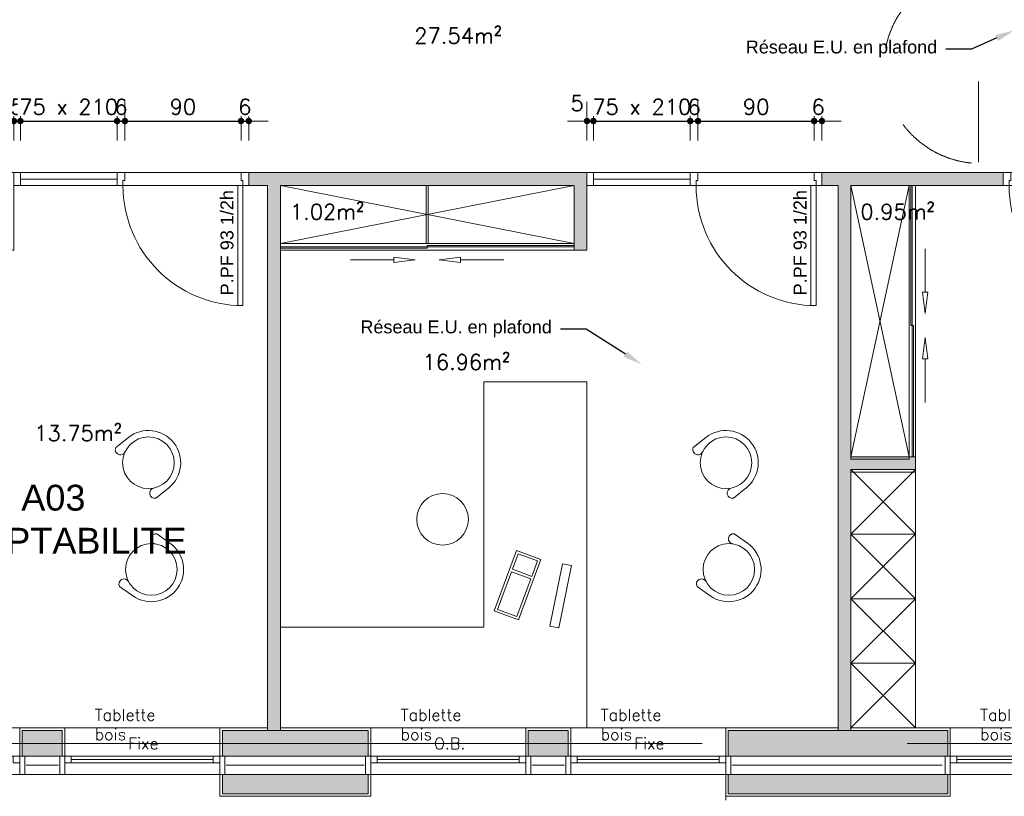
# Model space of a CAD drawing. Header units: metres. Extents: x -27451 to 793200, y -12566 to 75286.
# Tile 17 of 27: x 57869 to 65497, y 17114 to 23129. Entities that reach past the tile are written whole.
import ezdxf
from ezdxf import colors
from ezdxf.entities.mleader import LeaderData, LeaderLine
from ezdxf.math import Vec2, Vec3

# ---------------------------------------------------------------- set-up
doc = ezdxf.new("R2010")
doc.units = ezdxf.units.M
doc.header["$LTSCALE"] = 50
doc.linetypes.add('AXES', pattern=[50.8, 31.75, -6.35, 6.35, -6.35])
doc.linetypes.add('PLURIELLE', pattern=[0.5, 0.25, -0.25])
doc.layers.get('0').update_dxf_attribs({"lineweight": 0})
doc.layers.get('DefPoints').update_dxf_attribs({"lineweight": 0})
for name, color, linetype, lineweight in [('D-CLDIST', 3, 'Continuous', 0), ('D-CLDOUB', 2, 'Continuous', 0), ('D-ISOLAT', 104, 'Continuous', 0), ('E-MOBIL', 43, 'Continuous', 0), ('H-CLOISON', 20, 'Continuous', 0), ('H-PAROIS', 9, 'Continuous', 0), ('O-MENUISEXT', 1, 'Continuous', 0), ('O-MENUISINT', 6, 'Continuous', 0), ('P-PLAF. PLACO', 60, 'Continuous', 0), ('R-COT50', 7, 'Continuous', 0), ('R-TEXTE1', 7, 'Continuous', 0), ('R-TEXTE2', 1, 'Continuous', 0), ('S-AXESTR', 1, 'AXES', 0), ('S-ELTVUS', 195, 'Continuous', 0), ('S-MACON', 4, 'Continuous', 0), ('T-TEXTE SURFACE', 31, 'Continuous', 0), ('V-ENDUIT', 3, 'Continuous', 0)]:
    doc.layers.add(name, color=color, linetype=linetype, lineweight=lineweight)
doc.layers.add('R-ACCESSIBILITE PMR', color=7, linetype='Continuous', lineweight=0, true_color=0x8f23b3)
doc.layers.add('SU-SURHAB', color=21, linetype='Continuous', lineweight=0, plot=False)
doc.styles.add('AAP Fort', font='swiss.ttf')
doc.styles.add('Cotation', font='Romans.shx')
doc.linetypes.add('ISOLATION', pattern='A,0.00254,-2.54,[134,ltypeshp.shx,S=2.54,R=0,X=-2.54,Y=0],-5.08,[134,ltypeshp.shx,S=2.54,R=180,X=2.54,Y=0],-2.54', length=10.16254)
doc.dimstyles.new('COT50', dxfattribs={"dimscale": 0, "dimtxt": 120, "dimasz": 10, "dimexe": 1.25, "dimexo": 0.625, "dimgap": 50, "dimtad": 1, "dimdec": 1, "dimlfac": 0.1, "dimrnd": 0.5, "dimdsep": 46, "dimtxsty": 'Cotation', "dimblk1": 'POINTCOT', "dimblk2": 'POINTCOT', "dimsah": 1, "dimcen": 150, "dimse1": 1, "dimse2": 1, "dimadec": 0, "dimazin": 0, "dimtfac": 1, "dimtdec": 1, "dimtix": 1, "dimtmove": 2, "dimatfit": 3, "dimldrblk": 'POINTCOT', "dimfxl": 1, "dimtfill": 1, "dimtolj": 1, "dimarcsym": 0})

# ---------------------------------------------------------------- blocks, each defined once
blk = doc.blocks.new('Pint_Cloison10_93')
for points in [[(-8.5, 0), (-4.5, 0), (-4.5, 93), (-8.5, 93)], [(-96, -10), (-102, -10), (-102, 0), (-97.5, 0), (-97.5, -4), (-96, -4)]]:
    blk.add_lwpolyline(points, close=True)
blk.add_lwpolyline([(0, -10), (-6, -10), (-6, -4), (-4.5, -4), (-4.5, 0), (0, 0), (0, -10)])
at = {"ltscale": 25}
blk.add_arc((-4.5, 0), 93, 90, 180, dxfattribs=at)
blk = doc.blocks.new('D-FLECH3')
for p, q in [((-50.14, 0), (-33.63, 2.07)), ((-33.63, -2.07), (-50.14, 0)), ((-33.63, 2.07), (-33.63, -2.07)), ((0, 0), (-33.63, 0))]:
    blk.add_line(p, q)
blk = doc.blocks.new('POINTCOT')
for p, q in [((0, 15), (0, -15)), ((-15, 0), (15, 0))]:
    blk.add_line(p, q)
at = {"const_width": 2.5}
blk.add_lwpolyline([(-1.25, 0, 1), (1.25, 0, 1)], format="xyb", close=True, dxfattribs=at)
blk = doc.blocks.new('*D720')
at = {"layer": 'DefPoints', "color": 0, "transparency": 16777216}
for p in [(57824.1, 21944.3), (57874.1, 21944.3)]:
    blk.add_point(p, dxfattribs=at)
at = {"layer": 'R-COT50', "color": 0, "lineweight": -2, "transparency": 16777216}
for p, q in [((57814.1, 22343.7), (57804.1, 22343.7)), ((57824.1, 22343.7), (57874.1, 22343.7)), ((57884.1, 22343.7), (57894.1, 22343.7))]:
    blk.add_line(p, q, dxfattribs=at)
at = {"layer": 'R-COT50', "color": 0, "lineweight": -2, "transparency": 16777216, "xscale": 10, "yscale": 10, "zscale": 10}
blk.add_blockref('POINTCOT', (57824.1, 22343.7), dxfattribs=at)
at = {"layer": 'R-COT50', "color": 0, "lineweight": -2, "transparency": 16777216, "xscale": 10, "yscale": 10, "zscale": 10, "rotation": 180}
blk.add_blockref('POINTCOT', (57874.1, 22343.7), dxfattribs=at)
at = {"layer": 'R-COT50', "color": 0, "transparency": 16777216, "insert": (57849.1, 22453.7), "char_height": 120, "attachment_point": 5, "style": 'Cotation', "bg_fill": 3, "box_fill_scale": 1.1, "bg_fill_color": 256, "bg_fill_true_color": 13158600, "bg_fill_transparency": 0}
blk.add_mtext('\\A1;5', dxfattribs=at)
at = {"layer": 'DefPoints', "color": 0, "transparency": 16777216}
blk.add_point((57874.1, 22343.7), dxfattribs=at)
blk = doc.blocks.new('*D721')
at = {"layer": 'DefPoints', "color": 0, "transparency": 16777216}
for p in [(58624.1, 22343.7), (57874.1, 21944.3), (58624.1, 21944.3)]:
    blk.add_point(p, dxfattribs=at)
at = {"layer": 'R-COT50', "color": 0, "lineweight": -2, "transparency": 16777216}
for p, q in [((57864.1, 22343.7), (57854.1, 22343.7)), ((57874.1, 22343.7), (58624.1, 22343.7)), ((58634.1, 22343.7), (58644.1, 22343.7))]:
    blk.add_line(p, q, dxfattribs=at)
at = {"layer": 'R-COT50', "color": 0, "lineweight": -2, "transparency": 16777216, "xscale": 10, "yscale": 10, "zscale": 10}
blk.add_blockref('POINTCOT', (57874.1, 22343.7), dxfattribs=at)
at = {"layer": 'R-COT50', "color": 0, "lineweight": -2, "transparency": 16777216, "xscale": 10, "yscale": 10, "zscale": 10, "rotation": 180}
blk.add_blockref('POINTCOT', (58624.1, 22343.7), dxfattribs=at)
at = {"layer": 'R-COT50', "color": 0, "transparency": 16777216, "insert": (58249.1, 22453.7), "char_height": 120, "attachment_point": 5, "style": 'Cotation', "bg_fill": 3, "box_fill_scale": 1.1, "bg_fill_color": 256, "bg_fill_true_color": 13158600, "bg_fill_transparency": 0}
blk.add_mtext('\\A1;75 x 210', dxfattribs=at)
blk = doc.blocks.new('*D722')
at = {"layer": 'DefPoints', "color": 0, "transparency": 16777216}
for p in [(58624.1, 21944.3), (58684.1, 21944.3)]:
    blk.add_point(p, dxfattribs=at)
at = {"layer": 'R-COT50', "color": 0, "lineweight": -2, "transparency": 16777216}
for p, q in [((58614.1, 22343.7), (58604.1, 22343.7)), ((58624.1, 22343.7), (58684.1, 22343.7)), ((58694.1, 22343.7), (58704.1, 22343.7))]:
    blk.add_line(p, q, dxfattribs=at)
at = {"layer": 'R-COT50', "color": 0, "lineweight": -2, "transparency": 16777216, "xscale": 10, "yscale": 10, "zscale": 10}
blk.add_blockref('POINTCOT', (58624.1, 22343.7), dxfattribs=at)
at = {"layer": 'R-COT50', "color": 0, "lineweight": -2, "transparency": 16777216, "xscale": 10, "yscale": 10, "zscale": 10, "rotation": 180}
blk.add_blockref('POINTCOT', (58684.1, 22343.7), dxfattribs=at)
at = {"layer": 'R-COT50', "color": 0, "transparency": 16777216, "insert": (58654.1, 22453.7), "char_height": 120, "attachment_point": 5, "style": 'Cotation', "bg_fill": 3, "box_fill_scale": 1.1, "bg_fill_color": 256, "bg_fill_true_color": 13158600, "bg_fill_transparency": 0}
blk.add_mtext('\\A1;6', dxfattribs=at)
at = {"layer": 'DefPoints', "color": 0, "transparency": 16777216}
blk.add_point((58684.1, 22343.7), dxfattribs=at)
blk = doc.blocks.new('*D723')
at = {"layer": 'DefPoints', "color": 0, "transparency": 16777216}
for p in [(59584.1, 22343.7), (58684.1, 21944.3), (59584.1, 21944.3)]:
    blk.add_point(p, dxfattribs=at)
at = {"layer": 'R-COT50', "color": 0, "lineweight": -2, "transparency": 16777216}
blk.add_line((58694.1, 22343.7), (59574.1, 22343.7), dxfattribs=at)
at = {"layer": 'R-COT50', "color": 0, "lineweight": -2, "transparency": 16777216, "xscale": 10, "yscale": 10, "zscale": 10, "rotation": 180}
blk.add_blockref('POINTCOT', (58684.1, 22343.7), dxfattribs=at)
at = {"layer": 'R-COT50', "color": 0, "lineweight": -2, "transparency": 16777216, "xscale": 10, "yscale": 10, "zscale": 10}
blk.add_blockref('POINTCOT', (59584.1, 22343.7), dxfattribs=at)
at = {"layer": 'R-COT50', "color": 0, "transparency": 16777216, "insert": (59134.1, 22453.7), "char_height": 120, "attachment_point": 5, "style": 'Cotation', "bg_fill": 3, "box_fill_scale": 1.1, "bg_fill_color": 256, "bg_fill_true_color": 13158600, "bg_fill_transparency": 0}
blk.add_mtext('\\A1;90', dxfattribs=at)
blk = doc.blocks.new('*D724')
at = {"layer": 'DefPoints', "color": 0, "transparency": 16777216}
for p in [(59584.1, 21944.3), (59644.1, 21944.3)]:
    blk.add_point(p, dxfattribs=at)
at = {"layer": 'R-COT50', "color": 0, "lineweight": -2, "transparency": 16777216}
for p, q in [((59574.1, 22343.7), (59564.1, 22343.7)), ((59584.1, 22343.7), (59644.1, 22343.7)), ((59654.1, 22343.7), (59664.1, 22343.7))]:
    blk.add_line(p, q, dxfattribs=at)
at = {"layer": 'R-COT50', "color": 0, "lineweight": -2, "transparency": 16777216, "xscale": 10, "yscale": 10, "zscale": 10}
blk.add_blockref('POINTCOT', (59584.1, 22343.7), dxfattribs=at)
at = {"layer": 'R-COT50', "color": 0, "lineweight": -2, "transparency": 16777216, "xscale": 10, "yscale": 10, "zscale": 10, "rotation": 180}
blk.add_blockref('POINTCOT', (59644.1, 22343.7), dxfattribs=at)
at = {"layer": 'R-COT50', "color": 0, "transparency": 16777216, "insert": (59614.1, 22453.7), "char_height": 120, "attachment_point": 5, "style": 'Cotation', "bg_fill": 3, "box_fill_scale": 1.1, "bg_fill_color": 256, "bg_fill_true_color": 13158600, "bg_fill_transparency": 0}
blk.add_mtext('\\A1;6', dxfattribs=at)
at = {"layer": 'DefPoints', "color": 0, "transparency": 16777216}
blk.add_point((59644.1, 22343.7), dxfattribs=at)
blk = doc.blocks.new('*D725')
at = {"layer": 'DefPoints', "color": 0, "transparency": 16777216}
for p in [(62314.1, 22343.7), (62264.1, 21944.3), (62314.1, 21944.3)]:
    blk.add_point(p, dxfattribs=at)
at = {"layer": 'R-COT50', "color": 0, "lineweight": -2, "transparency": 16777216}
for p, q in [((62254.1, 22343.7), (62244.1, 22343.7)), ((62264.1, 22343.7), (62314.1, 22343.7)), ((62324.1, 22343.7), (62334.1, 22343.7))]:
    blk.add_line(p, q, dxfattribs=at)
at = {"layer": 'R-COT50', "color": 0, "transparency": 16777216, "insert": (62187.5, 22481.9), "char_height": 120, "attachment_point": 5, "style": 'Cotation', "bg_fill": 3, "box_fill_scale": 1.1, "bg_fill_color": 256, "bg_fill_true_color": 13158600, "bg_fill_transparency": 0}
blk.add_mtext('\\A1;5', dxfattribs=at)
at = {"layer": 'R-COT50', "color": 0, "lineweight": -2, "transparency": 16777216, "xscale": 10, "yscale": 10, "zscale": 10}
blk.add_blockref('POINTCOT', (62264.1, 22343.7), dxfattribs=at)
at = {"layer": 'R-COT50', "color": 0, "lineweight": -2, "transparency": 16777216, "xscale": 10, "yscale": 10, "zscale": 10, "rotation": 180}
blk.add_blockref('POINTCOT', (62314.1, 22343.7), dxfattribs=at)
blk = doc.blocks.new('*D726')
at = {"layer": 'DefPoints', "color": 0, "transparency": 16777216}
for p in [(63064.1, 22343.7), (62314.1, 21944.3), (63064.1, 21944.3)]:
    blk.add_point(p, dxfattribs=at)
at = {"layer": 'R-COT50', "color": 0, "lineweight": -2, "transparency": 16777216}
for p, q in [((62304.1, 22343.7), (62294.1, 22343.7)), ((62314.1, 22343.7), (63064.1, 22343.7)), ((63074.1, 22343.7), (63084.1, 22343.7))]:
    blk.add_line(p, q, dxfattribs=at)
at = {"layer": 'R-COT50', "color": 0, "lineweight": -2, "transparency": 16777216, "xscale": 10, "yscale": 10, "zscale": 10}
blk.add_blockref('POINTCOT', (62314.1, 22343.7), dxfattribs=at)
at = {"layer": 'R-COT50', "color": 0, "lineweight": -2, "transparency": 16777216, "xscale": 10, "yscale": 10, "zscale": 10, "rotation": 180}
blk.add_blockref('POINTCOT', (63064.1, 22343.7), dxfattribs=at)
at = {"layer": 'R-COT50', "color": 0, "transparency": 16777216, "insert": (62689.1, 22453.7), "char_height": 120, "attachment_point": 5, "style": 'Cotation', "bg_fill": 3, "box_fill_scale": 1.1, "bg_fill_color": 256, "bg_fill_true_color": 13158600, "bg_fill_transparency": 0}
blk.add_mtext('\\A1;75 x 210', dxfattribs=at)
blk = doc.blocks.new('*D727')
at = {"layer": 'DefPoints', "color": 0, "transparency": 16777216}
for p in [(63064.1, 21944.3), (63124.1, 21944.3)]:
    blk.add_point(p, dxfattribs=at)
at = {"layer": 'R-COT50', "color": 0, "lineweight": -2, "transparency": 16777216}
for p, q in [((63054.1, 22343.7), (63044.1, 22343.7)), ((63064.1, 22343.7), (63124.1, 22343.7)), ((63134.1, 22343.7), (63144.1, 22343.7))]:
    blk.add_line(p, q, dxfattribs=at)
at = {"layer": 'R-COT50', "color": 0, "lineweight": -2, "transparency": 16777216, "xscale": 10, "yscale": 10, "zscale": 10}
blk.add_blockref('POINTCOT', (63064.1, 22343.7), dxfattribs=at)
at = {"layer": 'R-COT50', "color": 0, "lineweight": -2, "transparency": 16777216, "xscale": 10, "yscale": 10, "zscale": 10, "rotation": 180}
blk.add_blockref('POINTCOT', (63124.1, 22343.7), dxfattribs=at)
at = {"layer": 'R-COT50', "color": 0, "transparency": 16777216, "insert": (63094.1, 22453.7), "char_height": 120, "attachment_point": 5, "style": 'Cotation', "bg_fill": 3, "box_fill_scale": 1.1, "bg_fill_color": 256, "bg_fill_true_color": 13158600, "bg_fill_transparency": 0}
blk.add_mtext('\\A1;6', dxfattribs=at)
at = {"layer": 'DefPoints', "color": 0, "transparency": 16777216}
blk.add_point((63124.1, 22343.7), dxfattribs=at)
blk = doc.blocks.new('*D728')
at = {"layer": 'DefPoints', "color": 0, "transparency": 16777216}
for p in [(64024.1, 22343.7), (63124.1, 21944.3), (64024.1, 21944.3)]:
    blk.add_point(p, dxfattribs=at)
at = {"layer": 'R-COT50', "color": 0, "lineweight": -2, "transparency": 16777216}
blk.add_line((63134.1, 22343.7), (64014.1, 22343.7), dxfattribs=at)
at = {"layer": 'R-COT50', "color": 0, "lineweight": -2, "transparency": 16777216, "xscale": 10, "yscale": 10, "zscale": 10, "rotation": 180}
blk.add_blockref('POINTCOT', (63124.1, 22343.7), dxfattribs=at)
at = {"layer": 'R-COT50', "color": 0, "lineweight": -2, "transparency": 16777216, "xscale": 10, "yscale": 10, "zscale": 10}
blk.add_blockref('POINTCOT', (64024.1, 22343.7), dxfattribs=at)
at = {"layer": 'R-COT50', "color": 0, "transparency": 16777216, "insert": (63574.1, 22453.7), "char_height": 120, "attachment_point": 5, "style": 'Cotation', "bg_fill": 3, "box_fill_scale": 1.1, "bg_fill_color": 256, "bg_fill_true_color": 13158600, "bg_fill_transparency": 0}
blk.add_mtext('\\A1;90', dxfattribs=at)
blk = doc.blocks.new('*D729')
at = {"layer": 'DefPoints', "color": 0, "transparency": 16777216}
for p in [(64024.1, 21944.3), (64084.1, 21944.3)]:
    blk.add_point(p, dxfattribs=at)
at = {"layer": 'R-COT50', "color": 0, "lineweight": -2, "transparency": 16777216}
for p, q in [((64014.1, 22343.7), (64004.1, 22343.7)), ((64024.1, 22343.7), (64084.1, 22343.7)), ((64094.1, 22343.7), (64104.1, 22343.7))]:
    blk.add_line(p, q, dxfattribs=at)
at = {"layer": 'R-COT50', "color": 0, "lineweight": -2, "transparency": 16777216, "xscale": 10, "yscale": 10, "zscale": 10}
blk.add_blockref('POINTCOT', (64024.1, 22343.7), dxfattribs=at)
at = {"layer": 'R-COT50', "color": 0, "lineweight": -2, "transparency": 16777216, "xscale": 10, "yscale": 10, "zscale": 10, "rotation": 180}
blk.add_blockref('POINTCOT', (64084.1, 22343.7), dxfattribs=at)
at = {"layer": 'R-COT50', "color": 0, "transparency": 16777216, "insert": (64054.1, 22453.7), "char_height": 120, "attachment_point": 5, "style": 'Cotation', "bg_fill": 3, "box_fill_scale": 1.1, "bg_fill_color": 256, "bg_fill_true_color": 13158600, "bg_fill_transparency": 0}
blk.add_mtext('\\A1;6', dxfattribs=at)
at = {"layer": 'DefPoints', "color": 0, "transparency": 16777216}
blk.add_point((64084.1, 22343.7), dxfattribs=at)

msp = doc.modelspace()

# ---------------------------------------------------------------- hatches: boundary and pattern name
at = {"layer": 'H-CLOISON'}
h = msp.add_hatch(color=256, dxfattribs=at)
h.paths.add_polyline_path([(59789.13, 17624.27), (59889.13, 17624.27), (59889.13, 21844.27), (59789.13, 21844.27)])
h.paths.add_polyline_path([(62164.13, 21344.27), (62264.13, 21344.27), (62264.13, 21844.27), (62164.13, 21844.27)])
h.paths.add_polyline_path([(62264.13, 21844.27), (62264.13, 21944.27), (59644.13, 21944.27), (59644.13, 21844.27)])
msp.add_hatch(color=256, dxfattribs=at).paths.add_polyline_path([(64084.13, 21844.27), (64084.13, 21944.27), (65489.13, 21944.27), (65489.13, 21844.27)])
h = msp.add_hatch(color=256, dxfattribs=at)
h.paths.add_polyline_path([(64309.13, 21864.27), (64209.13, 21864.27), (64209.13, 17624.27), (64309.13, 17624.27)])
h.paths.add_polyline_path([(64309.13, 19744.27), (64309.13, 19644.27), (64809.13, 19644.27), (64809.13, 19744.27)])
at = {"layer": 'H-PAROIS', "true_color": 0x002f5f}
h = msp.add_hatch(color=158, dxfattribs=at)
h.dxf.hatch_style = 1
h.paths.add_polyline_path([(57889.13, 17624.27), (57889.13, 17424.27), (58199.13, 17424.27), (58199.13, 17624.27)])
h = msp.add_hatch(color=158, dxfattribs=at)
h.dxf.hatch_style = 1
h.paths.add_polyline_path([(59439.13, 17624.27), (59439.13, 17424.27), (60569.13, 17424.27), (60569.13, 17624.27)])
h = msp.add_hatch(color=158, dxfattribs=at)
h.dxf.hatch_style = 1
h.paths.add_polyline_path([(61809.13, 17624.27), (61809.13, 17424.27), (62119.13, 17424.27), (62119.13, 17624.27)])
h = msp.add_hatch(color=158, dxfattribs=at)
h.dxf.hatch_style = 1
h.paths.add_polyline_path([(65059.13, 17424.27), (65059.13, 17624.27), (63359.13, 17624.27), (63359.13, 17424.27)])
h = msp.add_hatch(color=158, dxfattribs=at)
h.dxf.hatch_style = 1
h.paths.add_polyline_path([(60569.13, 17134.27), (60569.13, 17284.27), (59439.13, 17284.27), (59439.13, 17134.27)])
h = msp.add_hatch(color=158, dxfattribs=at)
h.dxf.hatch_style = 1
h.paths.add_polyline_path([(63359.13, 17284.27), (63359.13, 17134.27), (65059.13, 17134.27), (65059.13, 17284.27)])

# ---------------------------------------------------------------- linework, layer by layer
at = {"layer": 'D-CLDIST'}
for p, q in [((59644.13, 21944.27), (62264.13, 21944.27)), ((62264.13, 21344.27), (62264.13, 21944.27)), ((59644.13, 21844.27), (59789.13, 21844.27)), ((59789.13, 17624.27), (59789.13, 21844.27)), ((59889.13, 21844.27), (62164.13, 21844.27)), ((59889.13, 17624.27), (59889.13, 21844.27)), ((62164.13, 21344.27), (62164.13, 21844.27)), ((64209.13, 17624.27), (64209.13, 21844.27)), ((64309.13, 19744.27), (64309.13, 21844.27)), ((62164.13, 21344.27), (62264.13, 21344.27)), ((64809.13, 19744.27), (64309.13, 19744.27)), ((64809.13, 19744.27), (64809.13, 19644.27)), ((64309.13, 17624.27), (64309.13, 19644.27)), ((64809.13, 19644.27), (64309.13, 19644.27))]:
    msp.add_line(p, q, dxfattribs=at)
for points in [[(64084.13, 21844.27), (64084.13, 21944.27), (65489.13, 21944.27), (65489.13, 21844.27), (64309.13, 21844.27)], [(64209.13, 21844.27), (64084.13, 21844.27)]]:
    msp.add_lwpolyline(points, dxfattribs=at)
at = {"layer": 'D-CLDOUB'}
for p, q in [((57869.13, 17644.27), (57869.13, 17424.27)), ((57869.13, 17644.27), (58219.13, 17644.27)), ((58219.13, 17644.27), (58219.13, 17424.27)), ((59419.13, 17644.27), (59789.13, 17644.27)), ((59419.13, 17644.27), (59419.13, 17424.27)), ((59889.13, 17644.27), (60589.13, 17644.27)), ((60589.13, 17644.27), (60589.13, 17424.27)), ((61789.13, 17644.27), (62139.13, 17644.27)), ((61789.13, 17424.27), (61789.13, 17644.27)), ((62139.13, 17644.27), (62139.13, 17424.27)), ((63339.13, 17644.27), (64209.13, 17644.27)), ((63339.13, 17424.27), (63339.13, 17644.27)), ((64309.13, 17644.27), (65079.13, 17644.27)), ((65079.13, 17644.27), (65079.13, 17424.27))]:
    msp.add_line(p, q, dxfattribs=at)
at = {"layer": 'D-ISOLAT', "color": 32, "linetype": 'ISOLATION'}
for p, q in [((57919.13, 17354.27), (58169.13, 17354.27)), ((59469.13, 17354.27), (60539.13, 17354.27)), ((61839.13, 17354.27), (62089.13, 17354.27)), ((63389.13, 17354.27), (65015.33, 17354.27))]:
    msp.add_line(p, q, dxfattribs=at)
at = {"layer": 'E-MOBIL'}
for p, q in [((61464.13, 20324.27), (61464.13, 18424.27)), ((62264.13, 20324.27), (61464.13, 20324.27)), ((62264.13, 17644.27), (62264.13, 20324.27)), ((58711.56, 19893.14), (58613.53, 19815.58)), ((63185.87, 19893.14), (63087.84, 19815.58)), ((59021.79, 19501.02), (58923.76, 19423.46)), ((63496.1, 19501.02), (63398.07, 19423.46)), ((59033.19, 19075.15), (58931.15, 19147.35)), ((63507.5, 19075.15), (63405.46, 19147.35)), ((58744.39, 18666.99), (58642.35, 18739.19)), ((63218.7, 18666.99), (63116.66, 18739.19)), ((61464.13, 18424.27), (59889.13, 18424.27))]:
    msp.add_line(p, q, dxfattribs=at)
msp.add_lwpolyline([(61732.97, 18480.25), (61906.85, 18949.04), (61719.33, 19018.59), (61545.45, 18549.8), (61732.97, 18480.25)], dxfattribs=at)
for points in [[(61836.41, 18816.65), (61881.14, 18937.25), (61731.13, 18992.89), (61686.4, 18872.29)], [(61721.17, 18505.96), (61829.46, 18797.9), (61679.44, 18853.54), (61571.16, 18561.6)], [(62143.42, 18901.08), (62045.42, 18417.84), (61976.41, 18431.83), (62074.42, 18915.07)]]:
    msp.add_lwpolyline(points, close=True, dxfattribs=at)
for centre in [(58866.68, 19697.08), (63340.99, 19697.08), (61145.07, 19259.34), (58888.79, 18871.07), (63363.1, 18871.07)]:
    msp.add_circle(centre, 200, dxfattribs=at)
for centre, radius, start, end in [((58866.68, 19697.08), 250, 308.349612, 128.349612), ((63340.99, 19697.08), 250, 308.349612, 128.349612), ((58649.54, 19798.73), 39.75, 154.914663, 334.914663), ((63123.85, 19798.73), 39.75, 154.914663, 334.914663), ((58915.64, 19462.38), 39.75, 101.78456, 281.78456), ((63389.95, 19462.38), 39.75, 101.78456, 281.78456), ((58925.13, 19108.05), 39.75, 81.282872, 261.282872), ((63399.44, 19108.05), 39.75, 81.282872, 261.282872), ((58888.79, 18871.07), 250, 234.71782, 54.71782), ((63363.1, 18871.07), 250, 234.71782, 54.71782), ((58677.4, 18757.95), 39.75, 28.152769, 208.152769), ((63151.71, 18757.95), 39.75, 28.152769, 208.152769)]:
    msp.add_arc(centre, radius, start, end, dxfattribs=at)
at = {"layer": 'O-MENUISEXT'}
for p, q in [((58269.13, 17399.27), (59369.13, 17399.27)), ((60589.13, 17424.27), (61789.13, 17424.27)), ((60639.13, 17399.27), (61739.13, 17399.27)), ((62139.13, 17424.27), (63339.13, 17424.27)), ((62189.13, 17399.27), (63289.13, 17399.27)), ((65129.13, 17399.27), (66229.13, 17399.27)), ((58219.13, 17374.27), (59419.13, 17374.27)), ((60589.13, 17374.27), (61789.13, 17374.27)), ((62139.13, 17374.27), (63339.13, 17374.27)), ((65079.13, 17374.27), (66279.13, 17374.27)), ((57869.13, 17284.27), (58219.13, 17284.27)), ((61829.13, 17284.27), (62099.13, 17284.27))]:
    msp.add_line(p, q, dxfattribs=at)
for points in [[(56639.13, 17284.27), (57909.13, 17284.27), (57909.13, 17424.27), (56639.13, 17424.27)], [(57869.13, 17374.27), (57819.13, 17374.27), (57819.13, 17424.27), (57869.13, 17424.27)], [(57869.13, 17284.27), (57869.13, 17424.27), (57909.13, 17424.27), (57909.13, 17284.27)], [(58179.13, 17284.27), (58179.13, 17424.27), (58219.13, 17424.27), (58219.13, 17284.27)], [(58179.13, 17284.27), (59459.13, 17284.27), (59459.13, 17424.27), (58179.13, 17424.27)], [(58219.13, 17374.27), (58269.13, 17374.27), (58269.13, 17424.27), (58219.13, 17424.27)], [(59419.13, 17374.27), (59369.13, 17374.27), (59369.13, 17424.27), (59419.13, 17424.27)], [(59419.13, 17284.27), (59419.13, 17424.27), (59459.13, 17424.27), (59459.13, 17284.27)], [(60549.13, 17284.27), (60549.13, 17424.27), (60589.13, 17424.27), (60589.13, 17284.27)], [(60549.13, 17284.27), (61829.13, 17284.27), (61829.13, 17424.27), (60549.13, 17424.27)], [(60639.13, 17374.27), (60589.13, 17374.27), (60589.13, 17424.27), (60639.13, 17424.27)], [(61739.13, 17374.27), (61789.13, 17374.27), (61789.13, 17424.27), (61739.13, 17424.27)], [(61789.13, 17284.27), (61789.13, 17424.27), (61829.13, 17424.27), (61829.13, 17284.27)], [(62099.13, 17284.27), (62099.13, 17424.27), (62139.13, 17424.27), (62139.13, 17284.27)], [(62099.13, 17284.27), (63379.13, 17284.27), (63379.13, 17424.27), (62099.13, 17424.27)], [(62189.13, 17374.27), (62139.13, 17374.27), (62139.13, 17424.27), (62189.13, 17424.27)], [(63289.13, 17374.27), (63339.13, 17374.27), (63339.13, 17424.27), (63289.13, 17424.27)], [(63339.13, 17284.27), (63339.13, 17424.27), (63379.13, 17424.27), (63379.13, 17284.27)], [(65039.13, 17284.27), (65039.13, 17424.27), (65079.13, 17424.27), (65079.13, 17284.27)], [(65039.13, 17284.27), (66319.13, 17284.27), (66319.13, 17424.27), (65039.13, 17424.27)], [(65079.13, 17374.27), (65129.13, 17374.27), (65129.13, 17424.27), (65079.13, 17424.27)]]:
    msp.add_lwpolyline(points, close=True, dxfattribs=at)
at = {"layer": 'O-MENUISINT'}
for p, q in [((57874.13, 21944.27), (57874.13, 21844.27)), ((57874.13, 21894.27), (58624.13, 21894.27)), ((62314.13, 21944.27), (62314.13, 21844.27)), ((63064.13, 21894.27), (62314.13, 21894.27)), ((59889.13, 21394.27), (62164.13, 21844.27)), ((62164.13, 21394.27), (59889.13, 21844.27)), ((64309.13, 19744.27), (64759.13, 21844.27)), ((64309.13, 21844.27), (64759.13, 19744.27)), ((64759.13, 19744.27), (64759.13, 21844.27)), ((64809.13, 19744.27), (64809.13, 21844.27)), ((62164.13, 21394.27), (59889.13, 21394.27)), ((62164.13, 21344.27), (59889.13, 21344.27)), ((64309.13, 19644.27), (64809.13, 19144.27)), ((64809.13, 19644.27), (64309.13, 19144.27)), ((64809.13, 19644.27), (64809.13, 17644.27)), ((64809.13, 19144.27), (64309.13, 19144.27)), ((64309.13, 19144.27), (64809.13, 18644.27)), ((64809.13, 19144.27), (64309.13, 18644.27)), ((64809.13, 18644.27), (64309.13, 18644.27)), ((64309.13, 18644.27), (64809.13, 18144.27)), ((64809.13, 18644.27), (64309.13, 18144.27)), ((64809.13, 18144.27), (64309.13, 18144.27)), ((64809.13, 18144.27), (64309.13, 17644.27)), ((64309.13, 18144.27), (64809.13, 17644.27))]:
    msp.add_line(p, q, dxfattribs=at)
for points in [[(57824.13, 21944.27), (58624.13, 21944.27), (58624.13, 21844.27), (57824.13, 21844.27)], [(63064.13, 21944.27), (62264.13, 21944.27), (62264.13, 21844.27), (63064.13, 21844.27)], [(61019.13, 21394.27), (61034.13, 21394.27), (61034.13, 21844.27), (61019.13, 21844.27)], [(64774.13, 20759.27), (64784.13, 20759.27), (64784.13, 21844.27), (64774.13, 21844.27)], [(61026.63, 21369.27), (61026.63, 21359.27), (59889.13, 21359.27), (59889.13, 21369.27)], [(61026.63, 21379.27), (61026.63, 21369.27), (62164.13, 21369.27), (62164.13, 21379.27)], [(64784.13, 20759.27), (64794.13, 20759.27), (64794.13, 19744.27), (64784.13, 19744.27)]]:
    msp.add_lwpolyline(points, close=True, dxfattribs=at)
at = {"layer": 'P-PLAF. PLACO', "color": 253}
for points in [[(59889.13, 21844.27), (62164.13, 21844.27), (62164.13, 21394.27), (59889.13, 21394.27)], [(59889.13, 21394.27), (62164.13, 21394.27), (62164.13, 21844.27), (59889.13, 21844.27)], [(64309.13, 19724.27), (64759.13, 19724.27), (64759.13, 21844.27), (64309.13, 21844.27)]]:
    msp.add_lwpolyline(points, close=True, dxfattribs=at)
at = {"layer": 'R-ACCESSIBILITE PMR', "linetype": 'PLURIELLE', "ltscale": 50}
msp.add_lwpolyline([(67497.16, 23424.27), (67497.16, 22024.27), (65297.16, 22024.27), (65297.16, 23424.27), (67497.16, 23424.27)], dxfattribs=at)
msp.add_circle((65314.12, 22765.07), 750, dxfattribs=at)
at = {"layer": 'S-AXESTR', "ltscale": 5}
msp.add_line((55219.13, 17524.27), (80774.77, 17524.27), dxfattribs=at)
at = {"layer": 'S-ELTVUS'}
for p, q in [((58219.13, 17644.27), (59419.13, 17644.27)), ((61789.13, 17644.27), (60589.13, 17644.27)), ((63339.13, 17644.27), (62139.13, 17644.27)), ((66279.13, 17644.27), (65079.13, 17644.27)), ((63339.13, 17084.27), (63339.13, 17114.27))]:
    msp.add_line(p, q, dxfattribs=at)
at = {"layer": 'S-MACON'}
for p, q in [((57889.13, 17624.27), (57889.13, 17424.27)), ((57889.13, 17624.27), (58199.13, 17624.27)), ((58199.13, 17624.27), (58199.13, 17424.27)), ((59439.13, 17624.27), (60569.13, 17624.27)), ((59439.13, 17624.27), (59439.13, 17424.27)), ((60569.13, 17624.27), (60569.13, 17424.27)), ((61809.13, 17624.27), (62119.13, 17624.27)), ((61809.13, 17424.27), (61809.13, 17624.27)), ((62119.13, 17624.27), (62119.13, 17424.27)), ((63359.13, 17624.27), (65059.13, 17624.27)), ((63359.13, 17424.27), (63359.13, 17624.27)), ((65059.13, 17624.27), (65059.13, 17424.27)), ((57889.13, 17424.27), (58199.13, 17424.27)), ((59439.13, 17424.27), (60569.13, 17424.27)), ((61809.13, 17424.27), (62119.13, 17424.27)), ((63359.13, 17424.27), (65059.13, 17424.27)), ((59439.13, 17284.27), (60569.13, 17284.27)), ((59439.13, 17284.27), (59439.13, 17134.27)), ((60569.13, 17284.27), (60569.13, 17134.27)), ((63359.13, 17284.27), (65059.13, 17284.27)), ((63359.13, 17284.27), (63359.13, 17134.27)), ((65059.13, 17284.27), (65059.13, 17134.27)), ((59439.13, 17134.27), (60569.13, 17134.27)), ((63359.13, 17134.27), (65059.13, 17134.27))]:
    msp.add_line(p, q, dxfattribs=at)
at = {"layer": 'SU-SURHAB'}
for points in [[(56319.13, 21944.27), (68129.13, 21944.27), (68129.13, 23474.27), (65689.13, 23474.27), (64289.13, 23474.27), (59286.16, 23474.27), (58339.06, 27272.84), (56319.13, 27272.84)], [(56339.13, 17644.27), (59789.13, 17644.27), (59789.13, 21844.27), (57824.13, 21844.27), (57824.13, 21344.27), (56339.13, 21344.27)], [(59889.13, 17644.27), (64209.13, 17644.27), (64209.13, 21844.27), (62264.13, 21844.27), (62264.13, 21344.27), (59889.13, 21344.27)], [(59889.13, 21394.27), (62164.13, 21394.27), (62164.13, 21844.27), (59889.13, 21844.27)], [(64309.13, 19724.27), (64759.13, 19724.27), (64759.13, 21844.27), (64309.13, 21844.27)], [(64809.13, 19624.27), (64309.13, 19624.27), (64309.13, 17644.27), (66629.13, 17644.27), (66629.13, 21844.27), (64809.13, 21844.27)]]:
    msp.add_lwpolyline(points, close=True, dxfattribs=at)
at = {"layer": 'V-ENDUIT'}
for p, q in [((59419.13, 17284.27), (59419.13, 17114.27)), ((60589.13, 17284.27), (60589.13, 17114.27)), ((63339.13, 17284.27), (63339.13, 17114.27)), ((65079.13, 17284.27), (65079.13, 17114.27)), ((59419.13, 17114.27), (60589.13, 17114.27)), ((63339.13, 17114.27), (65079.13, 17114.27))]:
    msp.add_line(p, q, dxfattribs=at)

# ---------------------------------------------------------------- block references
at = {"layer": 'O-MENUISINT', "yscale": 10, "zscale": 10}
for name, p, xscale, rotation in [('Pint_Cloison10_93', (59644.13, 21844.27), -10, 180), ('Pint_Cloison10_93', (64084.13, 21844.27), -10, 180), ('Pint_Cloison10_93', (66509.13, 21844.27), -10, 180), ('D-FLECH3', (60432.35, 21269.98), -10, 359.9999999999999), ('D-FLECH3', (64883.42, 21353.56), 10, 90.00000000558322), ('D-FLECH3', (64883.42, 20164.99), -10, 90.00000000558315)]:
    msp.add_blockref(name, p, dxfattribs=dict(at, xscale=xscale, rotation=rotation))
at = {"layer": 'O-MENUISINT', "xscale": 10, "yscale": 10, "zscale": 10}
msp.add_blockref('D-FLECH3', (61620.92, 21269.98), dxfattribs=at)

# ---------------------------------------------------------------- texts
at = {"layer": 'O-MENUISINT', "char_height": 100, "width": 1609.7149, "attachment_point": 5, "rotation": 90, "style": 'AAP Fort'}
for insert in [(59475.7, 21401.56), (63915.7, 21401.56)]:
    msp.add_mtext('\\A1;P.PF 93 1/2h', dxfattribs=dict(at, insert=insert))
at = {"layer": 'R-TEXTE1', "char_height": 90, "attachment_point": 1, "style": 'Cotation'}
for s, insert in [('{\\W1;Tablette bois}', (58450.26, 17789.45)), ('{\\W1;Tablette bois}', (60820.26, 17789.45)), ('{\\W1;Tablette bois}', (62370.26, 17789.45)), ('{\\W1;Tablette bois}', (65310.26, 17789.45)), ('{\\W1;Fixe}', (58709.21, 17568.04)), ('{\\W1;O.B.}', (61079.21, 17568.04)), ('{\\W1;Fixe}', (62629.21, 17568.04))]:
    msp.add_mtext_dynamic_manual_height_columns(s, width=79.3871, gutter_width=12.5, heights=[0], dxfattribs=dict(at, insert=insert))
at = {"layer": 'R-TEXTE2', "char_height": 200, "attachment_point": 4, "style": 'AAP Fort'}
for s, insert, width in [('\\pi630.2;{\\fArial|b0|i0|c0|p34;E01\\P\\pi163.9;ESCALIER}', (19302.8, 21783.65), 1684.1454), ('\\pi2453.4;{\\fArial|b0|i0|c0|p34;P02\\P\\pi2062;REUNION\\P\\pi1262;CONSEIL DE CLASSE}', (42528.51, 20302.64), 5367.5678), ('\\pi61.192;{\\fArial|b0|i0|c0|p34;E02\\P\\pi16.39;ESCALIER\\P\\pi37.488;2.00 m²}', (54368.12, 19371.35), 1684.1454), ('\\pi599.85;{\\fArial|b0|i0|c0|p34;A03\\P\\pi-168.09;COMPTABILITE}', (57281.55, 19258.74), 1684.1454)]:
    msp.add_mtext(s, dxfattribs=dict(at, insert=insert, width=width))
at = {"layer": 'T-TEXTE SURFACE', "char_height": 120, "attachment_point": 1, "style": 'Cotation'}
for s, insert in [('27.54m²', (60926.19, 23064.34)), ('1.02m²', (59962.03, 21701.03)), ('0.95m²', (64382.03, 21701.03)), ('16.96m²', (60989.81, 20537.29)), ('13.75m²', (57981.34, 19986.44))]:
    msp.add_mtext(s, dxfattribs=dict(at, insert=insert))

# ---------------------------------------------------------------- leaders
at = {"layer": 'R-TEXTE1'}
ml = msp.add_multileader_mtext('Standard', dxfattribs=at)
ml.set_content('Réseau E.U. en plafond', color=256, style='AAP Fort')
ml.set_leader_properties()
ml.build(insert=Vec2(0, 0))
ml.multileader.update_dxf_attribs({"text_left_attachment_type": 2, "text_right_attachment_type": 2, "dogleg_length": 10, "arrow_head_size": 150})
ctx = ml.context
ctx.base_point, ctx.char_height, ctx.arrow_head_size, ctx.landing_gap_size, ctx.plane_origin = Vec3(60408.63, 20731.87), 100, 150, 100, Vec3(60850.78, 21692.26)
ctx.left_attachment, ctx.right_attachment = 2, 2
notes = []
notes.append((ctx, [(1, (1, 1, 0), (62257.14, 20731.87), (-1, 0), 199.29, [(0, [(62688.65, 20458.7)], 0, [])])]))
ctx.mtext.insert, ctx.mtext.rotation, ctx.mtext.flow_direction = Vec3(60508.63, 20799.52), 6.2831853, 5
for ctx, leaders in notes:
    for number, flags, end, landing, length, lines in leaders:
        leader = LeaderData()
        leader.index, (leader.has_last_leader_line, leader.has_dogleg_vector, leader.attachment_direction) = number, flags
        leader.last_leader_point, leader.dogleg_vector, leader.dogleg_length = Vec3(end), Vec3(landing), length
        for number, points, colour, breaks in lines:
            line = LeaderLine()
            line.index, line.vertices, line.color, line.breaks = number, Vec3.list(points), colors.encode_raw_color(colour), breaks
            leader.lines.append(line)
        ctx.leaders.append(leader)

# ---------------------------------------------------------------- next in the draw order: dimensions: what is measured, and where the dimension line sits
at = {"layer": 'R-COT50'}
dim = msp.add_linear_dim(base=(57874.13, 22343.71), p1=(57824.13, 21944.27), p2=(57874.13, 21944.27), dimstyle='COT50', override={"dimscale": 1}, dxfattribs=at)
dim.commit()
dim.dimension.update_dxf_attribs({"geometry": '*D720', "text_midpoint": (57849.13, 22453.71)})
dim = msp.add_linear_dim(base=(62314.13, 22343.71), p1=(62264.13, 21944.27), p2=(62314.13, 21944.27), dimstyle='COT50', override={"dimscale": 1}, dxfattribs=at)
dim.commit()
dim.dimension.update_dxf_attribs({"geometry": '*D725', "text_midpoint": (62187.53, 22481.93), "dimtype": 160})

# ---------------------------------------------------------------- next in the draw order: dimensions: what is measured, and where the dimension line sits
for base, p1, p2, picture, middle in [((58624.13, 22343.71), (57874.13, 21944.27), (58624.13, 21944.27), '*D721', (58249.13, 22453.71)), ((63064.13, 22343.71), (62314.13, 21944.27), (63064.13, 21944.27), '*D726', (62689.13, 22453.71))]:
    dim = msp.add_linear_dim(base=base, p1=p1, p2=p2, text='<> x 210', dimstyle='COT50', override={"dimscale": 1}, dxfattribs=at)
    dim.commit()
    dim.dimension.update_dxf_attribs({"geometry": picture, "text_midpoint": middle})

# ---------------------------------------------------------------- next in the draw order: dimensions: what is measured, and where the dimension line sits
for base, p1, p2, picture, middle in [((58684.13, 22343.71), (58624.13, 21944.27), (58684.13, 21944.27), '*D722', (58654.13, 22453.71)), ((63124.13, 22343.71), (63064.13, 21944.27), (63124.13, 21944.27), '*D727', (63094.13, 22453.71))]:
    dim = msp.add_linear_dim(base=base, p1=p1, p2=p2, dimstyle='COT50', override={"dimscale": 1}, dxfattribs=at)
    dim.commit()
    dim.dimension.update_dxf_attribs({"geometry": picture, "text_midpoint": middle})

# ---------------------------------------------------------------- next in the draw order: dimensions: what is measured, and where the dimension line sits
for base, p1, p2, picture, middle in [((59584.13, 22343.71), (58684.13, 21944.27), (59584.13, 21944.27), '*D723', (59134.13, 22453.71)), ((64024.13, 22343.71), (63124.13, 21944.27), (64024.13, 21944.27), '*D728', (63574.13, 22453.71))]:
    dim = msp.add_linear_dim(base=base, p1=p1, p2=p2, dimstyle='COT50', override={"dimscale": 1}, dxfattribs=at)
    dim.commit()
    dim.dimension.update_dxf_attribs({"geometry": picture, "text_midpoint": middle})

# ---------------------------------------------------------------- next in the draw order: dimensions: what is measured, and where the dimension line sits
for base, p1, p2, picture, middle in [((59644.13, 22343.71), (59584.13, 21944.27), (59644.13, 21944.27), '*D724', (59614.13, 22453.71)), ((64084.13, 22343.71), (64024.13, 21944.27), (64084.13, 21944.27), '*D729', (64054.13, 22453.71))]:
    dim = msp.add_linear_dim(base=base, p1=p1, p2=p2, dimstyle='COT50', override={"dimscale": 1}, dxfattribs=at)
    dim.commit()
    dim.dimension.update_dxf_attribs({"geometry": picture, "text_midpoint": middle})

# ---------------------------------------------------------------- next in the draw order: leaders
at = {"layer": 'R-TEXTE1'}
ml = msp.add_multileader_mtext('Standard', dxfattribs=at)
ml.set_content('Réseau E.U. en plafond', color=256, style='AAP Fort')
ml.set_leader_properties()
ml.build(insert=Vec2(0, 0))
ml.multileader.update_dxf_attribs({"text_left_attachment_type": 2, "text_right_attachment_type": 2, "dogleg_length": 10, "arrow_head_size": 150})
ctx = ml.context
ctx.base_point, ctx.char_height, ctx.arrow_head_size, ctx.landing_gap_size, ctx.plane_origin = Vec3(63394.5, 22899.65), 100, 150, 100, Vec3(63836.65, 23860.05)
ctx.left_attachment, ctx.right_attachment = 2, 2
notes = []
notes.append((ctx, [(1, (1, 1, 0), (65243.01, 22899.65), (-1, 0), 199.29, [(0, [(65577.53, 23047.46)], 0, [])])]))
ctx.mtext.insert, ctx.mtext.rotation, ctx.mtext.flow_direction = Vec3(63494.5, 22967.3), 6.2831853, 5
for ctx, leaders in notes:
    for number, flags, end, landing, length, lines in leaders:
        leader = LeaderData()
        leader.index, (leader.has_last_leader_line, leader.has_dogleg_vector, leader.attachment_direction) = number, flags
        leader.last_leader_point, leader.dogleg_vector, leader.dogleg_length = Vec3(end), Vec3(landing), length
        for number, points, colour, breaks in lines:
            line = LeaderLine()
            line.index, line.vertices, line.color, line.breaks = number, Vec3.list(points), colors.encode_raw_color(colour), breaks
            leader.lines.append(line)
        ctx.leaders.append(leader)

doc.saveas('drawing.dxf')
